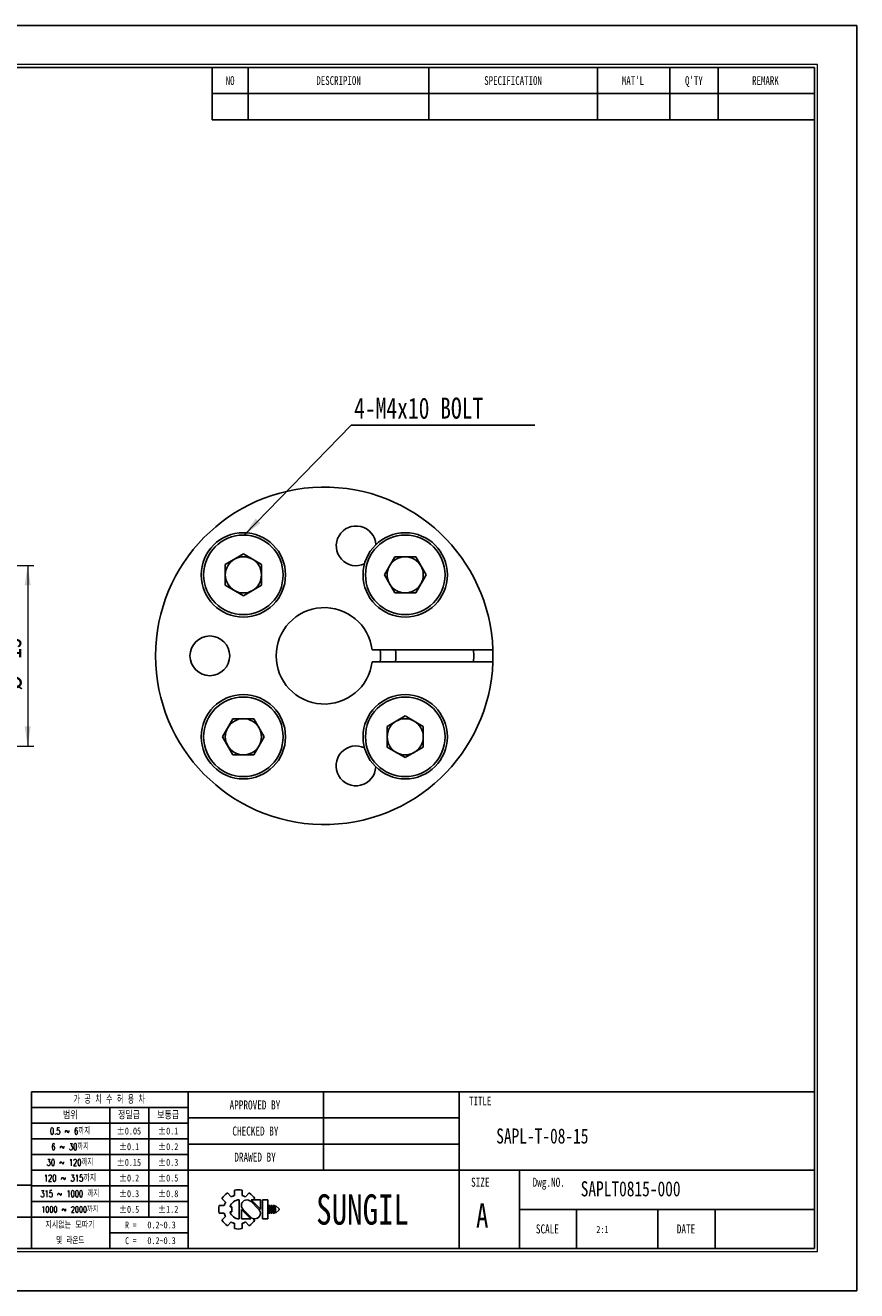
# Model space of a CAD drawing. Header units: millimetres. Extents: x 0 to 297, y 0 to 210.
# Tile 2 of 2: x 159 to 297, y 0 to 210. Entities that reach past the tile are written whole.
import ezdxf
from ezdxf.enums import TextEntityAlignment as Align

# ---------------------------------------------------------------- set-up
doc = ezdxf.new("R2010")
doc.units = ezdxf.units.MM
doc.header["$PDSIZE"] = -1
doc.layers.add('문자', color=7, linetype='Continuous')
doc.layers.add('치수선', color=5, linetype='Continuous', lineweight=15)
doc.styles.add('SLDTEXTSTYLE0', font='TXT', dxfattribs={"width": 0.75})
doc.styles.add('SLDTEXTSTYLE1', font='TXT', dxfattribs={"width": 0.634615, "bigfont": 'bigfont'})
doc.styles.add('SLDTEXTSTYLE2', font='TXT', dxfattribs={"width": 0.75, "bigfont": 'bigfont'})
doc.styles.add('SLDTEXTSTYLE3', font='TXT', dxfattribs={"width": 0.694444, "bigfont": 'bigfont'})
doc.styles.add('SLDTEXTSTYLE4', font='TXT', dxfattribs={"width": 0.6875, "bigfont": 'bigfont'})
doc.styles.add('SLDTEXTSTYLE5', font='TXT', dxfattribs={"width": 0.7, "bigfont": 'bigfont'})
doc.styles.add('SLDTEXTSTYLE6', font='TXT', dxfattribs={"width": 0.692308, "bigfont": 'bigfont'})
doc.styles.add('SLDTEXTSTYLE7', font='TXT', dxfattribs={"width": 0.666667})
doc.dimstyles.new('SLDDIMSTYLE1', dxfattribs={"dimtxt": 3.5, "dimasz": 3.302, "dimexe": 0, "dimexo": 0.0625, "dimgap": 0.875, "dimtad": 1, "dimlfac": 0.5, "dimrnd": 1e-09, "dimzin": 12, "dimdsep": 46, "dimtxsty": 'SLDTEXTSTYLE0', "dimsah": 1, "dimcen": 0.09, "dimadec": 0, "dimazin": 3, "dimtfac": 1, "dimtofl": 0, "dimtmove": 0, "dimatfit": 3, "dimfxl": 0, "dimfrac": 2, "dimtolj": 1, "dimtzin": 12, "dimarcsym": 0})
doc.dimstyles.new('SLDDIMSTYLE3', dxfattribs={"dimtxt": 0.18, "dimasz": 3.302, "dimexe": 0, "dimexo": 0.0625, "dimgap": 0, "dimtad": 0, "dimtih": 1, "dimtoh": 1, "dimdec": 0, "dimrnd": 1e-09, "dimzin": 0, "dimdsep": 46, "dimtxsty": 'Standard', "dimsah": 1, "dimcen": 0.09, "dimadec": 0, "dimazin": 0, "dimtfac": 3.302, "dimtdec": 0, "dimtofl": 0, "dimtmove": 0, "dimatfit": 3, "dimfxl": 0, "dimfrac": 2, "dimtolj": 1, "dimtzin": 0, "dimarcsym": 0})

# ---------------------------------------------------------------- blocks, each defined once
blk = doc.blocks.new('AAAA')
at = {"color": 250, "true_color": 0x191924}
for p, q in [((-298.87, 124.28), (-595.87, 124.28)), ((-298.87, -85.72), (-298.87, 124.28)), ((-595.87, -85.72), (-298.87, -85.72))]:
    blk.add_line(p, q, dxfattribs=at)
at = {"lineweight": 0}
for p, q in [((-305.37, 117.78), (-585.87, 117.78)), ((-305.37, -79.22), (-305.37, 117.78)), ((-585.87, -79.22), (-305.37, -79.22))]:
    blk.add_line(p, q, dxfattribs=at)
for p, q in [((-305.87, 117.28), (-585.37, 117.28)), ((-405.87, 117.28), (-405.87, 108.62)), ((-399.87, 117.28), (-399.87, 108.62)), ((-369.87, 117.28), (-369.87, 108.62)), ((-341.87, 117.28), (-341.87, 108.62)), ((-329.87, 117.28), (-329.87, 108.62)), ((-321.87, 117.28), (-321.87, 108.62)), ((-305.87, -78.72), (-305.87, 117.28)), ((-405.87, 112.95), (-305.87, 112.95)), ((-405.87, 108.62), (-305.87, 108.62)), ((-305.87, -52.72), (-435.87, -52.72)), ((-435.87, -52.72), (-435.87, -78.72)), ((-409.87, -52.72), (-409.87, -78.72)), ((-387.37, -52.72), (-387.37, -65.72)), ((-364.87, -52.72), (-364.87, -78.72)), ((-409.87, -55.32), (-435.87, -55.32)), ((-422.87, -55.32), (-422.87, -78.72)), ((-416.37, -55.32), (-416.37, -73.52)), ((-409.87, -57.92), (-435.87, -57.92)), ((-364.87, -57.05), (-409.87, -57.05)), ((-409.87, -60.52), (-435.87, -60.52)), ((-364.87, -61.38), (-409.87, -61.38)), ((-409.87, -63.12), (-435.87, -63.12)), ((-409.87, -65.72), (-435.87, -65.72)), ((-305.87, -65.72), (-409.87, -65.72)), ((-354.87, -65.72), (-354.87, -78.72)), ((-435.87, -68.22), (-533.87, -68.22)), ((-409.87, -68.32), (-435.87, -68.32)), ((-402.17, -69.02), (-402.17, -69.9)), ((-400.87, -69.02), (-400.87, -69.9)), ((-409.87, -70.92), (-435.87, -70.92)), ((-404.24, -70.42), (-403.62, -71.04)), ((-403.32, -69.5), (-402.7, -70.12)), ((-401.37, -70.64), (-401.37, -73.79)), ((-400.35, -70.12), (-399.72, -69.5)), ((-398.13, -72.22), (-399.46, -70.88)), ((-397.85, -72.19), (-399.4, -70.64)), ((-399.4, -70.64), (-397.85, -70.64)), ((-399.03, -70.64), (-398.81, -70.42)), ((-397.85, -70.64), (-397.85, -72.22)), ((-397.48, -70.64), (-397.48, -73.79)), ((-397.48, -70.64), (-396.61, -70.64)), ((-396.61, -70.64), (-396.61, -73.79)), ((-404.71, -71.57), (-403.84, -71.57)), ((-404.71, -71.57), (-403.84, -71.57)), ((-404.71, -72.86), (-403.84, -72.86)), ((-404.24, -74.01), (-403.62, -73.39)), ((-402.89, -71.78), (-402.59, -71.78)), ((-402.89, -72.65), (-402.59, -72.65)), ((-402.59, -71.78), (-402.59, -72.65)), ((-401.01, -72.22), (-401.01, -73.79)), ((-401.01, -72.24), (-399.45, -73.79)), ((-400.73, -72.22), (-399.39, -73.55)), ((-396.46, -71.57), (-396.46, -72.86)), ((-396.46, -71.57), (-396.24, -71.57)), ((-396.46, -72.86), (-396.24, -72.86)), ((-396.24, -71.57), (-396.24, -72.86)), ((-396.09, -71.57), (-396.09, -72.86)), ((-396.09, -71.57), (-395.88, -71.57)), ((-396.09, -72.86), (-395.88, -72.86)), ((-395.88, -71.57), (-395.88, -72.86)), ((-395.72, -71.57), (-395.72, -72.86)), ((-395.72, -71.57), (-395.51, -71.57)), ((-395.72, -72.86), (-395.51, -72.86)), ((-395.51, -71.57), (-395.51, -72.86)), ((-395.36, -71.57), (-395.36, -72.86)), ((-395.36, -71.57), (-394.71, -72.11)), ((-394.71, -72.32), (-395.36, -72.86)), ((-394.71, -72.11), (-394.71, -72.22)), ((-394.71, -72.11), (-394.71, -72.32)), ((-394.71, -72.22), (-394.71, -72.32)), ((-305.87, -72.22), (-354.87, -72.22)), ((-345.37, -72.22), (-345.37, -78.72)), ((-331.87, -72.22), (-331.87, -78.72)), ((-322.37, -72.22), (-322.37, -78.72)), ((-448.87, -73.52), (-435.87, -73.52)), ((-409.87, -73.52), (-435.87, -73.52)), ((-403.32, -74.93), (-402.7, -74.31)), ((-402.17, -74.53), (-402.17, -75.41)), ((-401.01, -73.79), (-399.45, -73.79)), ((-400.87, -74.53), (-400.87, -75.41)), ((-400.35, -74.31), (-399.72, -74.93)), ((-399.08, -73.74), (-398.81, -74.01)), ((-397.48, -73.79), (-396.61, -73.79)), ((-409.87, -76.12), (-422.87, -76.12)), ((-585.37, -78.72), (-305.87, -78.72))]:
    blk.add_line(p, q)
for centre, radius, start, end in [((-401.52, -72.22), 3.26, 78.4943, 101.5057), ((-401.52, -72.22), 3.26, 123.4943, 146.5057), ((-401.52, -72.22), 2.4, 150.6872, 164.3128), ((-401.37, -72.22), 1.58, 90, 164.0671), ((-401.52, -72.22), 2.4, 105.6872, 119.3128), ((-400.09, -71.56), 0.919, 43.2202, 225.8282), ((-401.52, -72.22), 2.4, 60.6872, 74.3128), ((-401.52, -72.22), 3.26, 33.4943, 56.5057), ((-401.52, -72.22), 3.26, 168.4943, 191.5057), ((-401.52, -72.22), 2.4, 195.6872, 209.3128), ((-401.37, -72.22), 1.58, 195.9329, 270), ((-398.77, -72.87), 0.919, 223.2202, 45.8282), ((-401.52, -72.22), 3.26, 213.4943, 236.5057), ((-401.52, -72.22), 2.4, 240.6872, 254.3128), ((-401.52, -72.22), 3.26, 258.4943, 281.5057), ((-401.52, -72.22), 2.4, 285.6872, 299.3128), ((-401.52, -72.22), 3.26, 303.4943, 326.5057)]:
    blk.add_arc(centre, radius, start, end)
for p in [(-387.37, -57.05), (-387.37, -61.38)]:
    blk.add_point(p)
at = {"color": 250, "true_color": 0x191924, "width": 0.75}
for tag, height, style, p in [('TITLE', 2.5, 'SLDTEXTSTYLE2', (-358.7, -62.04)), ('도번', 2.5, 'SLDTEXTSTYLE2', (-344.69, -70.81)), ('필렛', 1.15, 'SLDTEXTSTYLE0', (-416.62, -75.73)), ('SCALE', 1.2, 'SLDTEXTSTYLE0', (-342.09, -76.51)), ('DATE', 1.2, 'SLDTEXTSTYLE0', (-318.85, -76.56)), ('모따기', 1.15, 'SLDTEXTSTYLE0', (-416.62, -78.33))]:
    blk.add_attdef(tag, text='', height=height, dxfattribs=dict(at, style=style)).set_placement(p, align=Align.BOTTOM_LEFT)
at = {"layer": '문자', "attachment_point": 2}
for s, insert, char_height, style in [('NO', (-402.88, 115.84), 1.444, 'SLDTEXTSTYLE0'), ('DESCRIPION', (-384.88, 115.84), 1.444, 'SLDTEXTSTYLE0'), ('SPECIFICATION', (-355.91, 115.84), 1.444, 'SLDTEXTSTYLE0'), ("MAT'L", (-336.01, 115.84), 1.444, 'SLDTEXTSTYLE0'), ("Q'TY", (-325.89, 115.84), 1.444, 'SLDTEXTSTYLE0'), ('REMARK', (-314.02, 115.84), 1.444, 'SLDTEXTSTYLE0'), ('가 공 치 수 허 용 차', (-422.94, -53.37), 1.3, 'SLDTEXTSTYLE1'), ('APPROVED BY', (-398.76, -54.14), 1.5, 'SLDTEXTSTYLE0'), ('TITLE', (-361.36, -53.5), 1.444, 'SLDTEXTSTYLE0'), ('범위', (-429.4, -56), 1.25, 'SLDTEXTSTYLE2'), ('정밀급', (-419.66, -56), 1.25, 'SLDTEXTSTYLE2'), ('보통급', (-413.16, -56), 1.25, 'SLDTEXTSTYLE2'), ('0.5 ~ 6까지', (-429.45, -58.67), 1.1, 'SLDTEXTSTYLE3'), ('±0.05', (-419.68, -58.64), 1.15, 'SLDTEXTSTYLE0'), ('±0.1', (-413.16, -58.64), 1.15, 'SLDTEXTSTYLE0'), ('CHECKED BY', (-398.68, -58.47), 1.5, 'SLDTEXTSTYLE0'), ('6 ~ 30까지', (-429.43, -61.27), 1.1, 'SLDTEXTSTYLE4'), ('±0.1', (-419.66, -61.24), 1.15, 'SLDTEXTSTYLE0'), ('±0.2', (-413.16, -61.24), 1.15, 'SLDTEXTSTYLE0'), ('DRAWED BY', (-398.74, -62.8), 1.5, 'SLDTEXTSTYLE0'), ('30 ~ 120까지', (-429.46, -63.87), 1.1, 'SLDTEXTSTYLE5'), ('±0.15', (-419.68, -63.84), 1.15, 'SLDTEXTSTYLE0'), ('±0.3', (-413.16, -63.84), 1.15, 'SLDTEXTSTYLE0'), ('120 ~ 315까지', (-429.47, -66.47), 1.1, 'SLDTEXTSTYLE2'), ('±0.2', (-419.66, -66.44), 1.15, 'SLDTEXTSTYLE0'), ('±0.5', (-413.16, -66.44), 1.15, 'SLDTEXTSTYLE0'), ('SIZE', (-361.35, -66.97), 1.5, 'SLDTEXTSTYLE0'), ('Dwg.NO.', (-349.99, -66.97), 1.5, 'SLDTEXTSTYLE0'), ('315 ~ 1000 까지', (-429.48, -69.07), 1.1, 'SLDTEXTSTYLE6'), ('±0.3', (-419.66, -69.04), 1.15, 'SLDTEXTSTYLE0'), ('±0.8', (-413.16, -69.04), 1.15, 'SLDTEXTSTYLE0'), ('SUNGIL', (-380.89, -69.72), 5.032, 'SLDTEXTSTYLE0'), ('A', (-361.03, -71.23), 4, 'SLDTEXTSTYLE0'), ('1000 ~ 2000까지', (-429.47, -71.73), 0.99, 'SLDTEXTSTYLE2'), ('±0.5', (-419.66, -71.64), 1.15, 'SLDTEXTSTYLE0'), ('±1.2', (-413.16, -71.64), 1.15, 'SLDTEXTSTYLE0'), ('지시없는 모따기', (-429.45, -74.27), 1.1, 'SLDTEXTSTYLE2'), ('R =', (-419.36, -74.24), 1.15, 'SLDTEXTSTYLE7'), ('SCALE', (-350.21, -74.72), 1.5, 'SLDTEXTSTYLE0'), ('DATE', (-327.2, -74.72), 1.5, 'SLDTEXTSTYLE0'), ('및 라운드', (-429.41, -76.87), 1.1, 'SLDTEXTSTYLE5'), ('C =', (-419.36, -76.84), 1.15, 'SLDTEXTSTYLE7')]:
    blk.add_mtext(s, dxfattribs=dict(at, insert=insert, char_height=char_height, style=style))
blk = doc.blocks.new('_D_1')
at = {"layer": '치수선', "color": 5, "true_color": 0x0000ff}
for p, q in [((138.42, 120.42), (160.42, 120.42)), ((159.42, 120.42), (159.42, 90.42)), ((138.42, 90.42), (160.42, 90.42))]:
    blk.add_line(p, q, dxfattribs=at)
for points in [[(159.42, 120.42), (158.91, 117.12), (159.93, 117.12)], [(159.42, 90.42), (159.93, 93.72), (158.91, 93.72)]]:
    blk.add_solid(points, dxfattribs=at)
at = {"layer": '치수선', "color": 5, "true_color": 0x0000ff, "char_height": 3.5, "attachment_point": 1, "rotation": 90, "style": 'SLDTEXTSTYLE0'}
for s, insert in [('15', (154.85, 104.93)), ('%%c', (154.91, 99.65))]:
    blk.add_mtext(s, dxfattribs=dict(at, insert=insert))
blk = doc.blocks.new('SW_NOTE_0')
at = {"layer": '문자', "color": 0}
blk.add_line((30.47, 0), (0, 0), dxfattribs=at)
at = {"layer": '문자', "color": 0, "insert": (0.48, 4.56), "char_height": 3.5, "attachment_point": 1, "style": 'SLDTEXTSTYLE0'}
blk.add_mtext('4-M4x10 BOLT', dxfattribs=at)

msp = doc.modelspace()

# ---------------------------------------------------------------- linework, layer by layer
for p, q in [((192.224, 120.589), (195.224, 122.321)), ((195.224, 122.321), (198.224, 120.589)), ((218.63, 118.857), (220.362, 121.857)), ((220.362, 121.857), (223.826, 121.857)), ((223.826, 121.857), (225.558, 118.857)), ((192.224, 117.125), (192.224, 120.589)), ((198.224, 120.589), (198.224, 117.125)), ((220.362, 115.857), (218.63, 118.857)), ((225.558, 118.857), (223.826, 115.857)), ((195.224, 115.393), (192.224, 117.125)), ((198.224, 117.125), (195.224, 115.393)), ((223.826, 115.857), (220.362, 115.857)), ((216.597, 106.422), (236.641, 106.422)), ((236.641, 104.422), (216.597, 104.422)), ((191.76, 91.987), (193.492, 94.987)), ((193.492, 94.987), (196.956, 94.987)), ((196.956, 94.987), (198.688, 91.987)), ((219.094, 93.719), (222.094, 95.451)), ((222.094, 95.451), (225.094, 93.719)), ((219.094, 90.255), (219.094, 93.719)), ((225.094, 93.719), (225.094, 90.255)), ((193.492, 88.987), (191.76, 91.987)), ((198.688, 91.987), (196.956, 88.987)), ((196.956, 88.987), (193.492, 88.987)), ((222.094, 88.523), (219.094, 90.255)), ((225.094, 90.255), (222.094, 88.523))]:
    msp.add_line(p, q)
at = {"flags": 128}
for points in [[(233.439, 104.422), (233.459, 105.422), (233.439, 106.422)], [(236.641, 104.422), (236.659, 105.422), (236.641, 106.422)]]:
    msp.add_lwpolyline(points, dxfattribs=at)
for centre, radius in [((195.224, 118.857), 7), ((195.224, 118.857), 6.6), ((222.094, 118.857), 7), ((222.094, 118.857), 6.6), ((189.659, 105.422), 3.3), ((195.224, 91.987), 7), ((222.094, 91.987), 7), ((195.224, 91.987), 6.6), ((222.094, 91.987), 6.6)]:
    msp.add_circle(centre, radius)
for centre, radius, start, end in [((208.659, 105.422), 28, 2.04671, 357.95329), ((213.939, 123.674), 3.3, 3.79724, 295.06958), ((195.224, 118.857), 3, 60, 120), ((222.094, 118.857), 3, 90, 150), ((222.094, 118.857), 3, 30, 90), ((195.224, 118.857), 3, 120, 180), ((195.224, 118.857), 3, 0, 60), ((222.094, 118.857), 3, 150, 210), ((222.094, 118.857), 3, 330, 30), ((195.224, 118.857), 3, 180, 240), ((195.224, 118.857), 3, 300, 0), ((195.224, 118.857), 3, 240, 300), ((222.094, 118.857), 3, 210, 270), ((222.094, 118.857), 3, 270, 330), ((208.659, 105.422), 8, 7.18076, 352.81924), ((208.659, 105.422), 9.35, 353.86037, 6.13963), ((208.659, 105.422), 11.867, 355.16626, 4.83374), ((195.224, 91.987), 3, 90, 150), ((195.224, 91.987), 3, 30, 90), ((222.094, 91.987), 3, 120, 180), ((222.094, 91.987), 3, 60, 120), ((222.094, 91.987), 3, 0, 60), ((195.224, 91.987), 3, 150, 210), ((195.224, 91.987), 3, 330, 30), ((195.224, 91.987), 3, 210, 270), ((195.224, 91.987), 3, 270, 330), ((213.905, 87.16), 3.3, 64.13058, 356.89731), ((222.094, 91.987), 3, 180, 240), ((222.094, 91.987), 3, 300, 0), ((222.094, 91.987), 3, 240, 300)]:
    msp.add_arc(centre, radius, start, end)

# ---------------------------------------------------------------- block references
at = {"color": 7, "linetype": 'Continuous'}
ref = msp.add_blockref('AAAA', (595.902, 85.776), dxfattribs=at)
ref.add_attrib('모따기', '0.2~0.3', dxfattribs={"layer": '문자', "height": 1.15, "style": 'SLDTEXTSTYLE0', "width": 0.75}).set_placement((179.283, 7.449), align=Align.BOTTOM_LEFT)
ref.add_attrib('필렛', '0.2~0.3', dxfattribs={"layer": '문자', "height": 1.15, "style": 'SLDTEXTSTYLE0', "width": 0.75}).set_placement((179.283, 10.049), align=Align.BOTTOM_LEFT)
ref.add_attrib('TITLE', 'SAPL-T-08-15', dxfattribs={"layer": '문자', "height": 2.5, "style": 'SLDTEXTSTYLE0', "width": 0.75}).set_placement((237.199, 23.734), align=Align.BOTTOM_LEFT)
ref.add_attrib('도번', 'SAPLT0815-000', dxfattribs={"layer": '문자', "height": 2.5, "style": 'SLDTEXTSTYLE0', "width": 0.75}).set_placement((251.214, 14.971), align=Align.BOTTOM_LEFT)
ref.add_attrib('SCALE', '2:1', dxfattribs={"layer": '문자', "height": 1.2, "style": 'SLDTEXTSTYLE0', "width": 0.75}).set_placement((253.814, 9.262), align=Align.BOTTOM_LEFT)
at = {"layer": '문자'}
msp.add_blockref('SW_NOTE_0', (213.131, 143.716), dxfattribs=at)

# ---------------------------------------------------------------- dimensions: what is measured, and where the dimension line sits
at = {"layer": '치수선', "color": 5, "true_color": 0x0000ff}
dim = msp.add_linear_dim(base=(159.417, 90.422), p1=(137.417, 120.422), p2=(137.417, 90.422), angle=90, text='%%c<>', dimstyle='SLDDIMSTYLE1', dxfattribs=at)
dim.commit()
dim.dimension.update_dxf_attribs({"geometry": '_D_1', "text_midpoint": (159.417, 104.879), "dimtype": 160})

# ---------------------------------------------------------------- leaders
at = {"layer": '문자'}
msp.add_leader([(195.36, 125.456), (213.131, 143.716)], dimstyle='SLDDIMSTYLE3', dxfattribs=at)

doc.saveas('drawing.dxf')
